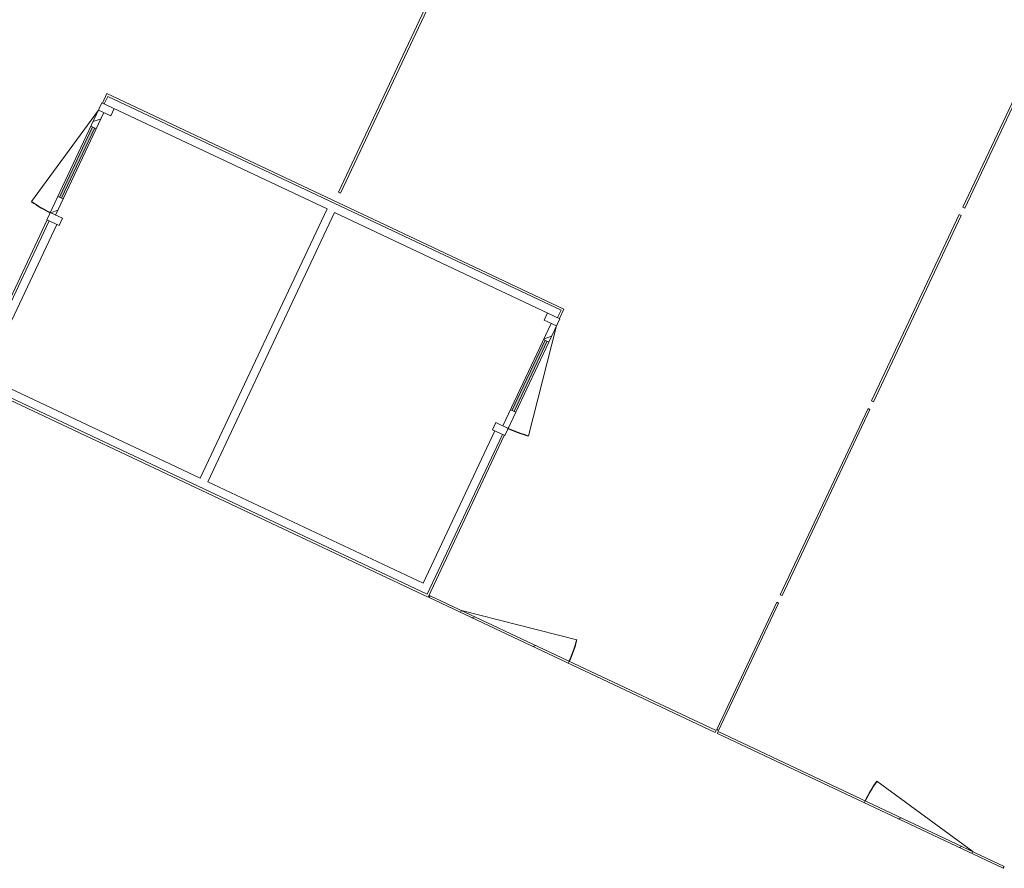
# Model space of a CAD drawing. Header units: metres. Extents: x 136266 to 136452, y 453403 to 453560.
# Tile 6 of 133: x 136335 to 136343, y 453437 to 453444. Entities that reach past the tile are written whole.
import ezdxf

# ---------------------------------------------------------------- set-up
doc = ezdxf.new("R2010")
doc.units = ezdxf.units.M
doc.layers.add('A-DETL-BEBOUWING', color=253, linetype='Continuous', lineweight=9)
pattern_1 = [(44.99999999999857, (-0.0003418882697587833, 0.0002344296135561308), (-141.421356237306, 141.421356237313), [])]
pattern_2 = [(45.00000000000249, (-0.0003418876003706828, 0.0002344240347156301), (-141.4213562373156, 141.4213562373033), [])]

# ---------------------------------------------------------------- blocks, each defined once
blk = doc.blocks.new('859-DO-0010 29-09-2022')
at = {"layer": 'A-DETL-BEBOUWING'}
h = blk.add_hatch(dxfattribs=at)
h.set_pattern_fill('FP_2043', color=256, angle=-90.00000000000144, style=0, pattern_type=2)
h.set_pattern_definition(pattern_1)
h.paths.add_polyline_path([(79596.8316581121, 8734.024234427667), (79596.8316581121, 8801.024234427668), (79482.83165811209, 8801.024234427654), (79482.83165811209, 8734.024234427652)])
h = blk.add_hatch(dxfattribs=at)
h.set_pattern_fill('FP_2047', color=256, scale=0.9999999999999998, angle=-89.9999999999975, style=0, pattern_type=2)
h.set_pattern_definition(pattern_2)
h.paths.add_polyline_path([(83736.83165811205, 8734.024234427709), (83736.83165811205, 8801.02423442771), (83622.83165811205, 8801.024234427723), (83622.83165811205, 8734.024234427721)])
h = blk.add_hatch(dxfattribs=at)
h.set_pattern_fill('FP_2043', color=256, angle=-90.00000000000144, style=0, pattern_type=2)
h.set_pattern_definition(pattern_1)
h.paths.add_polyline_path([(79532.83165811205, 7782.024234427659), (79532.83165811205, 7932.024234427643), (79482.83165811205, 7932.024234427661), (79482.83165811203, 7782.024234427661)])
h.paths.add_polyline_path([(79532.83165811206, 8584.024234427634), (79532.83165811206, 8734.024234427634), (79482.83165811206, 8734.024234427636), (79482.83165811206, 8584.024234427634)])
h = blk.add_hatch(dxfattribs=at)
h.set_pattern_fill('FP_2047', color=256, scale=0.9999999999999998, angle=-89.9999999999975, style=0, pattern_type=2)
h.set_pattern_definition(pattern_2)
h.paths.add_polyline_path([(83736.8316581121, 7782.024234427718), (83736.83165811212, 7932.024234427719), (83686.8316581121, 7932.024234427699), (83686.8316581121, 7782.024234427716)])
h.paths.add_polyline_path([(83736.83165811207, 8584.02423442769), (83736.83165811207, 8734.024234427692), (83686.83165811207, 8734.02423442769), (83686.83165811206, 8584.024234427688)])
for points in [[(79517.83165811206, 7932.024234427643), (79517.83165811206, 8584.024234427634), (79497.83165811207, 8584.024234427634), (79497.83165811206, 7932.024234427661)], [(83721.8316581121, 7932.024234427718), (83721.83165811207, 8584.02423442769), (83701.83165811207, 8584.02423442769), (83701.8316581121, 7932.024234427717)]]:
    blk.add_hatch(color=256, dxfattribs=at).paths.add_polyline_path(points)
h = blk.add_hatch(dxfattribs=at)
h.set_pattern_fill('FP_2043', color=256, angle=-90.00000000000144, style=0, pattern_type=2)
h.set_pattern_definition(pattern_1)
h.paths.add_polyline_path([(79596.83165811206, 7715.024234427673), (79596.83165811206, 7782.024234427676), (79482.83165811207, 7782.024234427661), (79482.83165811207, 7715.024234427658)])
h = blk.add_hatch(dxfattribs=at)
h.set_pattern_fill('FP_2299', color=256, style=0, pattern_type=2)
h.set_pattern_definition([(45, (0.000359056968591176, 0.000234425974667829), (-282.842712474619, 282.842712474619), [])])
h.paths.add_polyline_path([(85035.00035905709, 6213.024234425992), (85035.00035905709, 6231.024234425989), (84035.00035905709, 6231.024234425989), (84035.00035905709, 6213.024234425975)])
h = blk.add_hatch(dxfattribs=at)
h.set_pattern_fill('FP_2294', color=256, angle=180, style=0, pattern_type=2)
h.set_pattern_definition([(44.99999999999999, (0.000359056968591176, 0.0002344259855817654), (-282.842712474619, 282.842712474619), [])])
h.paths.add_polyline_path([(87785.00035905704, 6213.024234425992), (88785.00035905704, 6213.024234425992), (88785.00035905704, 6231.024234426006), (87785.00035905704, 6231.024234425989)])
for centre, radius, start, end in [((79482.83165811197, 8734.024234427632), 951.9999999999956, 258.9999999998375, 270), ((83736.83165811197, 8734.02423442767), 951.9999999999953, 270, 281.0000000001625), ((84035.00035905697, 6231.024234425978), 999.9999999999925, 0, 11.00000000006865), ((88785.00035905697, 6231.024234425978), 999.9999999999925, 168.9999999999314, 180)]:
    blk.add_arc(centre, radius, start, end)
for p, q in [((86401.00035905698, 11093.18181818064), (86401.00035905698, 12823.18181818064)), ((86419.00035905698, 12823.18181818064), (86419.00035905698, 11093.18181818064)), ((86401.00035905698, 11093.18181818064), (86419.00035905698, 11093.18181818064)), ((81601.00035905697, 8969.024234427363), (81601.00035905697, 11023.18181818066)), ((81619.00035905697, 11023.18181818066), (81619.00035905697, 8969.024234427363)), ((86401.00035905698, 9293.181818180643), (86401.00035905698, 11023.18181818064)), ((86419.00035905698, 11023.18181818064), (86401.00035905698, 11023.18181818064)), ((86419.00035905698, 11023.18181818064), (86419.00035905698, 9293.181818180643)), ((86419.00035905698, 9293.181818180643), (86401.00035905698, 9293.181818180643)), ((86401.00035905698, 7493.181818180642), (86401.00035905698, 9223.181818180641)), ((86419.00035905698, 9223.181818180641), (86401.00035905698, 9223.181818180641)), ((86419.00035905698, 9223.181818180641), (86419.00035905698, 7493.181818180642)), ((81619.00035905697, 8969.024234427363), (81601.00035905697, 8969.024234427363)), ((83732.8316581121, 8889.024234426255), (79486.83165811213, 8889.02423442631)), ((79486.83165811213, 8889.02423442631), (79486.83165811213, 8801.024234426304)), ((83714.83165811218, 8871.024234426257), (79504.8316581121, 8871.024234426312)), ((79504.83165811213, 8801.024234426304), (79504.83165811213, 8871.02423442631)), ((83714.8316581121, 8871.024234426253), (83714.8316581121, 8801.024234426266)), ((83732.8316581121, 8801.024234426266), (83732.8316581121, 8889.024234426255)), ((79482.831658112, 8801.024234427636), (79482.83165811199, 7715.02423442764)), ((81574.83165811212, 8801.024234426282), (79482.831658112, 8801.024234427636)), ((79596.831658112, 8734.024234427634), (79596.831658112, 8801.024234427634)), ((81574.83165811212, 8801.024234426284), (81574.83165811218, 6301.024234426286)), ((81644.83165811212, 8801.024234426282), (83736.83165811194, 8801.024234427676)), ((81644.83165811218, 6301.024234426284), (81644.83165811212, 8801.024234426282)), ((83622.83165811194, 8801.02423442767), (83622.83165811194, 8734.02423442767)), ((83736.83165811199, 7715.024234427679), (83736.83165811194, 8801.024234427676)), ((79482.83165811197, 8734.02423442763), (79301.18149451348, 7799.515155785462)), ((79482.831658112, 8734.024234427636), (79596.831658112, 8734.024234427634)), ((79532.83165811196, 7782.024234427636), (79532.83165811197, 8734.02423442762)), ((83622.83165811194, 8734.02423442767), (83736.83165811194, 8734.024234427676)), ((83686.83165811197, 8734.024234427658), (83686.83165811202, 7782.024234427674)), ((83736.83165811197, 8734.02423442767), (83918.48182171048, 7799.515155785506)), ((79482.83165811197, 8584.02423442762), (79532.83165811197, 8584.024234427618)), ((79497.83165811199, 8584.02423442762), (79497.83165811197, 7932.024234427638)), ((79517.83165811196, 7932.024234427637), (79517.83165811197, 8584.02423442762)), ((83686.83165811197, 8584.024234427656), (83736.83165811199, 8584.02423442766)), ((83701.83165811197, 8584.024234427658), (83701.831658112, 7932.024234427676)), ((83721.831658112, 7932.024234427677), (83721.83165811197, 8584.024234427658)), ((79532.83165811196, 7932.024234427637), (79482.83165811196, 7932.024234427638)), ((83736.83165811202, 7932.024234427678), (83686.831658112, 7932.024234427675)), ((79596.83165811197, 7782.024234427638), (79482.83165811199, 7782.02423442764)), ((79596.83165811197, 7715.024234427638), (79596.83165811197, 7782.024234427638)), ((83736.83165811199, 7782.024234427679), (83622.83165811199, 7782.024234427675)), ((83622.83165811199, 7782.024234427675), (83622.83165811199, 7715.024234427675)), ((79482.83165811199, 7715.02423442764), (79596.83165811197, 7715.024234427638)), ((79486.83165811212, 7715.024234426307), (79486.83165811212, 6213.024234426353)), ((79504.83165811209, 7715.024234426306), (79504.83165811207, 6231.024234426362)), ((79574.83165811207, 6301.02423442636), (79574.83165811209, 7715.024234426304)), ((83622.83165811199, 7715.024234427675), (83736.83165811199, 7715.024234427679)), ((83644.83165811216, 7715.024234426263), (83644.83165811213, 6301.02423442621)), ((83714.83165811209, 7715.02423442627), (83714.83165811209, 6231.024234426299)), ((83732.83165811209, 6213.024234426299), (83732.83165811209, 7715.02423442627)), ((86419.00035905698, 7493.181818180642), (86401.00035905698, 7493.181818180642)), ((86401.00035905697, 6241.024234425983), (86401.00035905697, 7423.181818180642)), ((86419.00035905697, 7423.181818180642), (86401.00035905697, 7423.181818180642)), ((86419.00035905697, 7423.181818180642), (86419.00035905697, 6241.024234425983)), ((84035.00035905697, 6231.02423442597), (85016.62754250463, 6421.833229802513)), ((88785.00035905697, 6231.02423442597), (87803.3731756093, 6421.833229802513)), ((81574.83165811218, 6301.024234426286), (79574.83165811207, 6301.02423442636)), ((83644.83165811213, 6301.02423442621), (81644.83165811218, 6301.024234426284)), ((79486.83165811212, 6213.024234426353), (83732.83165811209, 6213.024234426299)), ((83714.83165811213, 6231.024234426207), (79504.8316581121, 6231.024234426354)), ((83714.83165811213, 6231.024234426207), (83714.83165811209, 6231.024234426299)), ((83743.18470952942, 6231.024234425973), (86399.98470952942, 6231.024234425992)), ((83743.18470952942, 6213.024234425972), (83743.18470952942, 6231.024234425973)), ((86399.98470952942, 6213.024234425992), (83743.18470952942, 6213.024234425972)), ((84035.00035905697, 6213.024234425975), (84035.00035905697, 6231.024234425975)), ((85035.00035905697, 6213.024234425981), (85035.00035905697, 6231.024234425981)), ((86399.98470952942, 6213.024234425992), (86399.98470952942, 6231.024234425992)), ((86419.00035905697, 6241.024234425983), (86401.00035905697, 6241.024234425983)), ((86420.0160085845, 6231.024234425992), (89076.8160085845, 6231.024234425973)), ((86420.0160085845, 6231.024234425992), (86420.0160085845, 6213.024234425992)), ((89076.8160085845, 6213.024234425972), (86420.0160085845, 6213.024234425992)), ((87785.00035905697, 6231.024234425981), (87785.00035905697, 6213.024234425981)), ((88785.00035905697, 6231.024234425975), (88785.00035905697, 6213.024234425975)), ((89076.8160085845, 6231.024234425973), (89076.8160085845, 6213.024234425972))]:
    blk.add_line(p, q, dxfattribs=at)

msp = doc.modelspace()

# ---------------------------------------------------------------- block references
at = {"xscale": 0.001, "yscale": 0.001, "zscale": 0.001, "rotation": 334.7650131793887}
msp.add_blockref('859-DO-0010 29-09-2022', (136259.6791283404, 453469.3710543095), dxfattribs=at)

doc.saveas('drawing.dxf')
